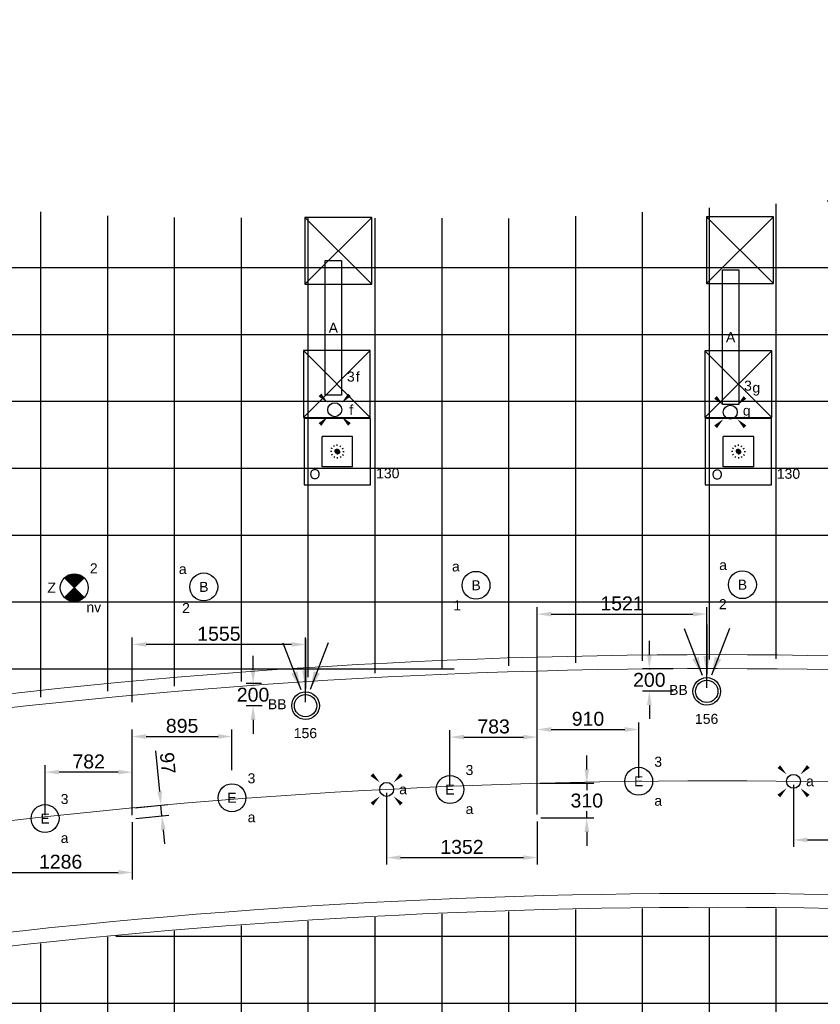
# Model space of a CAD drawing. Extents: x -329827 to 339781, y -55429 to 69134.
# Tile 35 of 139: x -135524 to -128340, y 17496 to 26331. Entities that reach past the tile are written whole.
import ezdxf
from ezdxf.enums import TextEntityAlignment as Align

# ---------------------------------------------------------------- set-up
doc = ezdxf.new("R2010")
doc.units = 0
doc.header["$LTSCALE"] = 50
for name, pattern in [('2322109', [10, 5, -2, 1, -2]), ('CENTER2', [28.575, 19.05, -3.175, 3.175, -3.175]), ('STREEPJES', [0.1, 0.05, -0.05])]:
    doc.linetypes.add(name, pattern=pattern)
doc.layers.get('0').update_dxf_attribs({"linetype": 'CONTINUOUS'})
doc.layers.get('Defpoints').update_dxf_attribs({"linetype": 'CONTINUOUS'})
for name, color, linetype in [('22 Binnenwanden', 7, 'CONTINUOUS'), ('45 Plafond 2D arcering', 7, 'CONTINUOUS'), ('EL6311--', 3, 'CONTINUOUS'), ('EL6350--', 3, 'CONTINUOUS'), ('plafond', 8, 'CONTINUOUS'), ('WL570---_RETOUR_RST', 2, 'CONTINUOUS'), ('WL570---_TOEVOER_RST', 2, 'CONTINUOUS'), ('WL570---_TOEVOER_RST_HL', 1, 'CONTINUOUS'), ('WM5448--', 1, 'CONTINUOUS'), ('WM570---_RETOUR_RST_PR', 1, 'CONTINUOUS'), ('WM570---_TOEVOER_RST_PR', 1, 'CONTINUOUS')]:
    doc.layers.add(name, color=color, linetype=linetype)
doc.styles.add('BURO-018', font='ARIAL.TTF', dxfattribs={"height": 90})
doc.styles.get("Standard").update_dxf_attribs({"font": 'ARIAL.TTF'})
doc.dimstyles.new('ISO-25', dxfattribs={"dimtxt": 2.5, "dimasz": 2.5, "dimexe": 1.25, "dimexo": 0.625, "dimtad": 1, "dimtih": 1, "dimdec": 4, "dimdsep": 46, "dimtxsty": 'Standard', "dimcen": 2.5, "dimadec": 0, "dimazin": 0, "dimtfac": 1, "dimtdec": 4, "dimtmove": 0, "dimatfit": 3, "dimfxl": 0, "dimtvp": 1, "dimtolj": 1, "dimtzin": 0, "dimarcsym": 0})

# ---------------------------------------------------------------- blocks, each defined once
blk = doc.blocks.new('1115B3A')
at = {"color": 0, "linetype": 'Continuous'}
blk.add_circle((0, 0), 2.5, dxfattribs=at)
at = {"color": 0, "linetype": 'Continuous', "style": 'BURO-018'}
for tag, p in [('E_GKAST', (0, 8)), ('E_GROEP', (0, 5)), ('E_SGROEP', (4.5, 5)), ('E_ARMCODE', (0, 0)), ('E_SLET', (4.5, -1))]:
    blk.add_attdef(tag, text='', height=1.8, dxfattribs=at).set_placement(p, align=Align.MIDDLE)
blk = doc.blocks.new('E00411')
at = {"color": 0, "linetype": 'Continuous'}
blk.add_circle((0, 0), 1.25, dxfattribs=at)
for points in [[(-2.89, 2.4), (-2.4, 2.89), (-1.24, 1.24)], [(2.4, 2.89), (2.89, 2.4), (1.24, 1.24)], [(-2.4, -2.89), (-2.89, -2.4), (-1.24, -1.24)], [(2.89, -2.4), (2.4, -2.89), (1.24, -1.24)]]:
    blk.add_solid(points, dxfattribs=at)
at = {"color": 0, "linetype": 'Continuous', "style": 'BURO-018'}
for tag, p in [('E_SLET1', (0, 4.64)), ('E_GROEP', (0, 0)), ('E_GKAST', (0, 0))]:
    blk.add_attdef(tag, text='', height=1.8, dxfattribs=at).set_placement(p, align=Align.MIDDLE)
at = {"color": 0, "linetype": 'Continuous', "style": 'BURO-018', "flags": 1}
for tag in ['E_MATCODE', 'E_SGROEP']:
    blk.add_attdef(tag, text='', height=1.8, dxfattribs=at).set_placement((0, 0), align=Align.MIDDLE)
blk = doc.blocks.new('E00018')
at = {"color": 0, "linetype": 'Continuous'}
for p, q in [((-1.77, -1.77), (1.77, 1.77)), ((1.77, -1.77), (-1.77, 1.77))]:
    blk.add_line(p, q, dxfattribs=at)
at = {"color": 0, "linetype": 'Continuous', "const_width": 2.5}
for points in [[(-0.88, 0.88, -0.198912), (0, 1.25, -0.198912), (0.88, 0.88, -1)], [(-0.88, -0.88, 0.198912), (0, -1.25, 0.198912), (0.88, -0.88, 1)]]:
    blk.add_lwpolyline(points, format="xyb", dxfattribs=at)
blk = doc.blocks.new('1115B3A-NO1')
at = {"color": 0, "linetype": 'Continuous'}
blk.add_circle((0, 0), 2.5, dxfattribs=at)
at = {"color": 0, "zscale": 50}
blk.add_blockref('E00018', (0, 0), dxfattribs=at)
at = {"color": 0, "linetype": 'Continuous', "style": 'BURO-018'}
for tag, p in [('E_GKAST', (0, 8)), ('E_GROEP', (0, 5)), ('E_SGROEP', (4.5, 5)), ('E_ARMCODE', (0, 0)), ('E_SLET', (4.5, -1))]:
    blk.add_attdef(tag, text='', height=1.8, dxfattribs=at).set_placement(p, align=Align.MIDDLE)
blk = doc.blocks.new('*U1172')
at = {"ltscale": 10}
for points in [[(-42.8, 146.7), (-129.9, 288.1), (-72.9, 310)], [(0, 154), (-30.6, 317.2), (30.6, 317.2)], [(42.8, 146.7), (72.9, 310), (129.9, 288.1)]]:
    blk.add_hatch(color=0, dxfattribs=at).paths.add_polyline_path(points)
at = {"color": 0, "ltscale": 10}
for p, q in [((-203.8, 565.3, -2400), (-42.8, 146.7, -2400)), ((0, 600, -2400), (0, 154, -2400)), ((203.8, 565.3, -2400), (42.8, 146.7, -2400))]:
    blk.add_line(p, q, dxfattribs=at)
for radius in [124, 100]:
    blk.add_circle((0, 0, -2400), radius, dxfattribs=at)
at = {"layer": 'WL570---_RETOUR_RST', "color": 1, "style": 'BURO-018'}
for tag in ['MC', 'Q']:
    blk.add_attdef(tag, text='', height=90, dxfattribs=at).set_placement((0, 0), align=Align.MIDDLE)
at = {"layer": 'WM570---_RETOUR_RST_PR', "color": 1, "style": 'BURO-018'}
blk.add_attdef('POSNR', text='', height=90, dxfattribs=at).set_placement((0, 0), align=Align.MIDDLE)
blk = doc.blocks.new('*U1305')
at = {"color": 0, "ltscale": 10}
for p, q in [((297.5, 297.5, -2710), (-297.5, 297.5, -2710)), ((-297.5, 297.5, -2710), (-297.5, -297.5, -2710)), ((297.5, -297.5, -2710), (297.5, 297.5, -2710)), ((136.5, 136.5, -2710), (-136.5, 136.5, -2710)), ((-136.5, -136.5, -2710), (-136.5, 136.5, -2710)), ((136.5, -136.5, -2710), (136.5, 136.5, -2710)), ((136.5, -136.5, -2710), (-136.5, -136.5, -2710)), ((-297.5, -297.5, -2710), (297.5, -297.5, -2710))]:
    blk.add_line(p, q, dxfattribs=at)
at = {"color": 8, "linetype": 'STREEPJES', "ltscale": 10}
for q in [(-62.5, 0, -2710), (-54.1, 31.2, -2710), (-54.1, -31.2, -2710), (-31.2, 54.1, -2710), (-31.2, -54.1, -2710), (0, 62.5, -2710), (31.2, 54.1, -2710), (54.1, 31.2, -2710), (0, -62.5, -2710), (31.2, -54.1, -2710), (54.1, -31.2, -2710), (62.5, 0, -2710)]:
    blk.add_line((0, 0, -2710), q, dxfattribs=at)
at = {"layer": 'WL570---_TOEVOER_RST_HL', "linetype": 'CENTER2'}
blk.add_circle((0, 0, -2710), 0.075, dxfattribs=at)
at = {"layer": 'WL570---_TOEVOER_RST', "color": 1, "linetype": '2322109', "style": 'BURO-018'}
for tag in ['MC', 'Q']:
    blk.add_attdef(tag, text='', height=90, dxfattribs=at).set_placement((0, 0), align=Align.MIDDLE)
at = {"layer": 'WM570---_TOEVOER_RST_PR', "color": 1, "linetype": '2322109', "style": 'BURO-018'}
blk.add_attdef('POSNR', text='', height=90, dxfattribs=at).set_placement((0, 0), align=Align.MIDDLE)
blk = doc.blocks.new('*U1306')
at = {"color": 0, "ltscale": 10}
for p, q in [((297.5, 297.5, -2710), (-297.5, 297.5, -2710)), ((-297.5, 297.5, -2710), (-297.5, -297.5, -2710)), ((297.5, -297.5, -2710), (297.5, 297.5, -2710)), ((136.5, 136.5, -2710), (-136.5, 136.5, -2710)), ((-136.5, -136.5, -2710), (-136.5, 136.5, -2710)), ((136.5, -136.5, -2710), (136.5, 136.5, -2710)), ((136.5, -136.5, -2710), (-136.5, -136.5, -2710)), ((-297.5, -297.5, -2710), (297.5, -297.5, -2710))]:
    blk.add_line(p, q, dxfattribs=at)
at = {"color": 8, "linetype": 'STREEPJES', "ltscale": 10}
for q in [(-62.5, 0, -2710), (-54.1, 31.2, -2710), (-54.1, -31.2, -2710), (-31.2, 54.1, -2710), (-31.2, -54.1, -2710), (0, 62.5, -2710), (31.2, 54.1, -2710), (54.1, 31.2, -2710), (0, -62.5, -2710), (31.2, -54.1, -2710), (54.1, -31.2, -2710), (62.5, 0, -2710)]:
    blk.add_line((0, 0, -2710), q, dxfattribs=at)
at = {"layer": 'WL570---_TOEVOER_RST_HL', "linetype": 'CENTER2'}
blk.add_circle((0, 0, -2710), 0.075, dxfattribs=at)
at = {"layer": 'WL570---_TOEVOER_RST', "color": 1, "linetype": '2322109', "style": 'BURO-018'}
for tag in ['MC', 'Q']:
    blk.add_attdef(tag, text='', height=90, dxfattribs=at).set_placement((0, 0), align=Align.MIDDLE)
at = {"layer": 'WM570---_TOEVOER_RST_PR', "color": 1, "linetype": '2322109', "style": 'BURO-018'}
blk.add_attdef('POSNR', text='', height=90, dxfattribs=at).set_placement((0, 0), align=Align.MIDDLE)
blk = doc.blocks.new('E001611207146')
at = {"color": 0}
for p, q in [((-12.07, -1.46), (-12.07, 1.46)), ((-12.07, 1.46), (12.07, 1.46)), ((12.07, 1.46), (12.07, -1.46)), ((12.07, -1.46), (-12.07, -1.46))]:
    blk.add_line(p, q, dxfattribs=at)
at = {"color": 0, "linetype": 'Continuous', "style": 'BURO-018'}
for tag, p in [('E_GKAST', (0, 8)), ('E_GROEP', (0, 5)), ('E_SGROEP', (4.5, 5)), ('E_ARMCODE', (0, 0)), ('E_SLET', (4.5, -3))]:
    blk.add_attdef(tag, text='', height=1.8, dxfattribs=at).set_placement(p, align=Align.MIDDLE)
blk = doc.blocks.new('gffd')
at = {"layer": 'EL6311--'}
for p, q in [((-138056.7, 23665.6), (-138656.7, 24265.6)), ((-138656.7, 23665.6), (-138056.7, 24265.6))]:
    blk.add_line(p, q, dxfattribs=at)
blk.add_lwpolyline([(-138656.7, 23665.6), (-138056.7, 23665.6), (-138056.7, 24265.6), (-138656.7, 24265.6)], close=True, dxfattribs=at)
blk = doc.blocks.new('rwy5u')
at = {"layer": '45 Plafond 2D arcering', "linetype": 'Continuous'}
h = blk.add_hatch(dxfattribs=at)
h.set_pattern_fill('RASTER_600_0002', color=8, style=0, pattern_type=2)
h.set_pattern_definition([(0, (38665.3, 66706.7), (0, 600), []), (90, (38665.3, 66706.7), (-600, 0), [])])
h.paths.add_polyline_path([(6630, 66866), (6630, 62486.2), (10130.8, 61576.5), (13719.9, 60848.3), (15447.8, 60616.9), (15447.8, 63636.1), (19205.8, 64282.4), (19205.8, 60243.1), (20924, 60129.6), (24556.7, 60129.6), (29896.8, 60444.9), (29896.8, 64518.6), (35454.8, 63880.6), (35454.8, 61460.5), (42579.7, 62555.9), (42365.5, 67950.7), (40914.3, 67950.7), (40914.3, 69408), (38445.3, 69030.3), (38445.3, 74480.5), (33838.2, 73770.1), (31861.8, 73467.3), (31861.8, 69789.6), (28103.8, 70042.5), (28103.8, 72914.2), (24558.1, 72696.5), (20923, 72706.2), (17270.5, 72934.5), (17270.5, 72934.4), (13862.3, 73386), (13862.3, 68208.4, -1.41402), (13446.8, 68004.1), (11565.1, 68334.1), (11508.1, 68832.5), (9771.2, 68832.5), (9799.3, 68577.3), (9560.5, 68547.7), (9492.3, 69374.1), (8006.6, 69372.6), (8006.6, 67006), (9884.6, 67006), (9785.2, 67364.2), (10017.5, 67423.9), (10177.5, 66866)], flags=0)
h.paths.add_polyline_path([(16349.7, 65667.3, -0.998275), (15941, 67857.6, -0.02693), (22070.8, 68550.8, -0.0058), (23396.6, 68629.8, -0.047529), (32971.6, 68365.7), (33183.2, 68339.8, -0.994466), (32915, 66107.1, 0.010391), (30488.5, 66343.5, 0.005771), (29240.8, 66424.7, 0.056258)], flags=0)
blk = doc.blocks.new('eryrqwu')
at = {"layer": '22 Binnenwanden', "color": 9, "linetype": 'Continuous', "lineweight": 0}
for centre, radius, start, end in [((-91682.4, -36204.8), 57130, 82.92984, 100.24672), ((-91682.4, -36204.8), 57005, 82.92924, 100.24748), ((-91682.4, -36204.8), 55998, 82.92924, 100.24748), ((-91683.3, -38727.9), 57511, 83.219541, 99.82229), ((-91683.3, -38727.9), 57386, 83.219328, 99.822486)]:
    blk.add_arc(centre, radius, start, end, dxfattribs=at)
blk = doc.blocks.new('*D1741')
at = {"layer": 'Defpoints', "color": 0, "transparency": 16777216}
for p in [(-135296.4, 19579.1), (-135296.4, 19163), (-134514.3, 19160.9)]:
    blk.add_point(p, dxfattribs=at)
at = {"layer": 'WM5448--', "color": 0, "lineweight": -2, "transparency": 16777216}
for p, q in [((-135296.4, 19194.3), (-135296.4, 19641.6)), ((-134514.3, 19192.1), (-134514.3, 19641.6)), ((-134639.3, 19579.1), (-135171.4, 19579.1))]:
    blk.add_line(p, q, dxfattribs=at)
at = {"layer": 'WM5448--', "color": 0, "transparency": 16777216}
for points in [[(-135171.4, 19600), (-135171.4, 19558.3), (-135296.4, 19579.1)], [(-134639.3, 19600), (-134639.3, 19558.3), (-134514.3, 19579.1)]]:
    blk.add_solid(points, dxfattribs=at)
at = {"layer": 'WM5448--', "color": 0, "transparency": 16777216, "insert": (-134905.4, 19674.2), "char_height": 125, "attachment_point": 5}
blk.add_mtext('\\A1;782', dxfattribs=at)
blk = doc.blocks.new('*D1742')
at = {"layer": 'Defpoints', "color": 0, "transparency": 16777216}
for p in [(-133619.1, 19898.8), (-133619.1, 19566.6), (-134514.3, 19378.5)]:
    blk.add_point(p, dxfattribs=at)
at = {"layer": 'WM5448--', "color": 0, "lineweight": -2, "transparency": 16777216}
for p, q in [((-134514.3, 19409.7), (-134514.3, 19961.3)), ((-134389.3, 19898.8), (-133744.1, 19898.8)), ((-133619.1, 19597.8), (-133619.1, 19961.3))]:
    blk.add_line(p, q, dxfattribs=at)
at = {"layer": 'WM5448--', "color": 0, "transparency": 16777216}
for points in [[(-134389.3, 19919.7), (-134389.3, 19878), (-134514.3, 19898.8)], [(-133744.1, 19919.7), (-133744.1, 19878), (-133619.1, 19898.8)]]:
    blk.add_solid(points, dxfattribs=at)
at = {"layer": 'WM5448--', "color": 0, "transparency": 16777216, "insert": (-134066.7, 19993.9), "char_height": 125, "attachment_point": 5}
blk.add_mtext('\\A1;895', dxfattribs=at)
blk = doc.blocks.new('*D1743')
at = {"layer": 'Defpoints', "color": 0, "transparency": 16777216}
for p in [(-135799.8, 19122.6), (-134514.3, 19160.9), (-134514.3, 18679.5)]:
    blk.add_point(p, dxfattribs=at)
at = {"layer": 'WM5448--', "color": 0, "lineweight": -2, "transparency": 16777216}
for p, q in [((-135799.8, 19091.4), (-135799.8, 18617)), ((-134514.3, 19129.6), (-134514.3, 18617)), ((-135674.8, 18679.5), (-134639.3, 18679.5))]:
    blk.add_line(p, q, dxfattribs=at)
at = {"layer": 'WM5448--', "color": 0, "transparency": 16777216}
for points in [[(-135674.8, 18700.4), (-135674.8, 18658.7), (-135799.8, 18679.5)], [(-134639.3, 18700.4), (-134639.3, 18658.7), (-134514.3, 18679.5)]]:
    blk.add_solid(points, dxfattribs=at)
at = {"layer": 'WM5448--', "color": 0, "transparency": 16777216, "insert": (-135157.1, 18774.6), "char_height": 125, "attachment_point": 5}
blk.add_mtext('\\A1;1286', dxfattribs=at)
blk = doc.blocks.new('*D1744')
at = {"layer": 'Defpoints', "color": 0, "transparency": 16777216}
for p in [(-134256.4, 19282.1), (-134523.3, 19257.1), (-134514.3, 19160.9)]:
    blk.add_point(p, dxfattribs=at)
at = {"layer": 'WM5448--', "color": 0, "lineweight": -2, "transparency": 16777216}
for p, q in [((-134268.1, 19406.5), (-134302.3, 19771.5)), ((-134492.2, 19260), (-134194.2, 19287.9)), ((-134247.4, 19185.9), (-134256.4, 19282.1)), ((-134483.2, 19163.8), (-134185.2, 19191.7)), ((-134235.7, 19061.5), (-134224.1, 18937))]:
    blk.add_line(p, q, dxfattribs=at)
at = {"layer": 'WM5448--', "color": 0, "transparency": 16777216}
for points in [[(-134247.3, 19408.5), (-134288.8, 19404.6), (-134256.4, 19282.1)], [(-134215, 19063.4), (-134256.5, 19059.5), (-134247.4, 19185.9)]]:
    blk.add_solid(points, dxfattribs=at)
at = {"layer": 'WM5448--', "color": 0, "transparency": 16777216, "insert": (-134196.4, 19660.1), "char_height": 125, "attachment_point": 5, "rotation": 275.35492}
blk.add_mtext('\\A1;97', dxfattribs=at)
blk = doc.blocks.new('*D1745')
at = {"layer": 'Defpoints', "color": 0, "transparency": 16777216}
for p in [(-130879.6, 19893.4), (-131662.9, 19423.2), (-130879.6, 19168.3)]:
    blk.add_point(p, dxfattribs=at)
at = {"layer": 'WM5448--', "color": 0, "lineweight": -2, "transparency": 16777216}
for p, q in [((-131662.9, 19454.5), (-131662.9, 19955.9)), ((-131537.9, 19893.4), (-131004.6, 19893.4)), ((-130879.6, 19199.6), (-130879.6, 19955.9))]:
    blk.add_line(p, q, dxfattribs=at)
at = {"layer": 'WM5448--', "color": 0, "transparency": 16777216}
for points in [[(-131537.9, 19914.3), (-131537.9, 19872.6), (-131662.9, 19893.4)], [(-131004.6, 19914.3), (-131004.6, 19872.6), (-130879.6, 19893.4)]]:
    blk.add_solid(points, dxfattribs=at)
at = {"layer": 'WM5448--', "color": 0, "transparency": 16777216, "insert": (-131271.3, 19988.5), "char_height": 125, "attachment_point": 5}
blk.add_mtext('\\A1;783', dxfattribs=at)
blk = doc.blocks.new('*D1746')
at = {"layer": 'Defpoints', "color": 0, "transparency": 16777216}
for p in [(-129969.4, 19962.1), (-129969.4, 19497.4), (-130879.6, 19168.3)]:
    blk.add_point(p, dxfattribs=at)
at = {"layer": 'WM5448--', "color": 0, "lineweight": -2, "transparency": 16777216}
for p, q in [((-130879.6, 19199.6), (-130879.6, 20024.6)), ((-129969.4, 19528.7), (-129969.4, 20024.6)), ((-130754.6, 19962.1), (-130094.4, 19962.1))]:
    blk.add_line(p, q, dxfattribs=at)
at = {"layer": 'WM5448--', "color": 0, "transparency": 16777216}
for points in [[(-130754.6, 19982.9), (-130754.6, 19941.2), (-130879.6, 19962.1)], [(-130094.4, 19982.9), (-130094.4, 19941.2), (-129969.4, 19962.1)]]:
    blk.add_solid(points, dxfattribs=at)
at = {"layer": 'WM5448--', "color": 0, "transparency": 16777216, "insert": (-130424.5, 20057.1), "char_height": 125, "attachment_point": 5}
blk.add_mtext('\\A1;910', dxfattribs=at)
blk = doc.blocks.new('*D1747')
at = {"layer": 'Defpoints', "color": 0, "transparency": 16777216}
for p in [(-132231.4, 19424.5), (-130879.6, 19168.3), (-130879.6, 18812.4)]:
    blk.add_point(p, dxfattribs=at)
at = {"layer": 'WM5448--', "color": 0, "lineweight": -2, "transparency": 16777216}
for p, q in [((-132231.4, 19393.3), (-132231.4, 18749.9)), ((-130879.6, 19137.1), (-130879.6, 18749.9)), ((-132106.4, 18812.4), (-131004.6, 18812.4))]:
    blk.add_line(p, q, dxfattribs=at)
at = {"layer": 'WM5448--', "color": 0, "transparency": 16777216}
for points in [[(-132106.4, 18833.2), (-132106.4, 18791.6), (-132231.4, 18812.4)], [(-131004.6, 18833.2), (-131004.6, 18791.6), (-130879.6, 18812.4)]]:
    blk.add_solid(points, dxfattribs=at)
at = {"layer": 'WM5448--', "color": 0, "transparency": 16777216, "insert": (-131555.5, 18907.5), "char_height": 125, "attachment_point": 5}
blk.add_mtext('\\A1;1352', dxfattribs=at)
blk = doc.blocks.new('*D1748')
at = {"layer": 'Defpoints', "color": 0, "transparency": 16777216}
for p in [(-130888.4, 19478.8), (-130435.2, 19478.8), (-130879.6, 19168.3)]:
    blk.add_point(p, dxfattribs=at)
at = {"layer": 'WM5448--', "color": 0, "lineweight": -2, "transparency": 16777216}
for p, q in [((-130435.2, 19603.8), (-130435.2, 19728.8)), ((-130857.2, 19478.8), (-130372.7, 19478.8)), ((-130435.2, 19478.8), (-130435.2, 19418.7)), ((-130435.2, 19168.3), (-130435.2, 19228.5)), ((-130848.3, 19168.3), (-130372.7, 19168.3)), ((-130435.2, 19043.3), (-130435.2, 18918.3))]:
    blk.add_line(p, q, dxfattribs=at)
at = {"layer": 'WM5448--', "color": 0, "transparency": 16777216}
for points in [[(-130456.1, 19603.8), (-130414.4, 19603.8), (-130435.2, 19478.8)], [(-130456.1, 19043.3), (-130414.4, 19043.3), (-130435.2, 19168.3)]]:
    blk.add_solid(points, dxfattribs=at)
at = {"layer": 'WM5448--', "color": 0, "transparency": 16777216, "insert": (-130435.2, 19323.6), "char_height": 125, "attachment_point": 5}
blk.add_mtext('\\A1;310', dxfattribs=at)
blk = doc.blocks.new('*D1750')
at = {"layer": 'Defpoints', "color": 0, "transparency": 16777216}
for p in [(-128580.1, 19496.9), (-127250.6, 19375.3), (-127250.6, 18970.8)]:
    blk.add_point(p, dxfattribs=at)
at = {"layer": 'WM5448--', "color": 0, "lineweight": -2, "transparency": 16777216}
for p, q in [((-128580.1, 19465.6), (-128580.1, 18908.3)), ((-127250.6, 19344.1), (-127250.6, 18908.3)), ((-128455.1, 18970.8), (-127375.6, 18970.8))]:
    blk.add_line(p, q, dxfattribs=at)
at = {"layer": 'WM5448--', "color": 0, "transparency": 16777216}
for points in [[(-128455.1, 18991.6), (-128455.1, 18949.9), (-128580.1, 18970.8)], [(-127375.6, 18991.6), (-127375.6, 18949.9), (-127250.6, 18970.8)]]:
    blk.add_solid(points, dxfattribs=at)
at = {"layer": 'WM5448--', "color": 0, "transparency": 16777216, "insert": (-127915.3, 19065.9), "char_height": 125, "attachment_point": 5}
blk.add_mtext('\\A1;1330', dxfattribs=at)
blk = doc.blocks.new('*D1756')
at = {"layer": 'Defpoints', "color": 0, "transparency": 16777216}
for p in [(-134514.3, 20725), (-134514.3, 20175.4), (-132959, 20175.4)]:
    blk.add_point(p, dxfattribs=at)
at = {"layer": 'WM5448--', "color": 0, "lineweight": -2, "transparency": 16777216}
for p, q in [((-134514.3, 20206.6), (-134514.3, 20787.5)), ((-132959, 20206.6), (-132959, 20787.5)), ((-133084, 20725), (-134389.3, 20725))]:
    blk.add_line(p, q, dxfattribs=at)
at = {"layer": 'WM5448--', "color": 0, "transparency": 16777216}
for points in [[(-134389.3, 20745.8), (-134389.3, 20704.2), (-134514.3, 20725)], [(-133084, 20745.8), (-133084, 20704.2), (-132959, 20725)]]:
    blk.add_solid(points, dxfattribs=at)
at = {"layer": 'WM5448--', "color": 0, "transparency": 16777216, "insert": (-133736.6, 20820.1), "char_height": 125, "attachment_point": 5}
blk.add_mtext('\\A1;1555', dxfattribs=at)
blk = doc.blocks.new('*D1757')
at = {"layer": 'Defpoints', "color": 0, "transparency": 16777216}
for p in [(-129358.4, 20997.1), (-129358.4, 20303.6), (-130879.6, 19168.3)]:
    blk.add_point(p, dxfattribs=at)
at = {"layer": 'WM5448--', "color": 0, "lineweight": -2, "transparency": 16777216}
for p, q in [((-130879.6, 19199.6), (-130879.6, 21059.6)), ((-129358.4, 20334.8), (-129358.4, 21059.6)), ((-130754.6, 20997.1), (-129483.4, 20997.1))]:
    blk.add_line(p, q, dxfattribs=at)
at = {"layer": 'WM5448--', "color": 0, "transparency": 16777216}
for points in [[(-130754.6, 21017.9), (-130754.6, 20976.3), (-130879.6, 20997.1)], [(-129483.4, 21017.9), (-129483.4, 20976.3), (-129358.4, 20997.1)]]:
    blk.add_solid(points, dxfattribs=at)
at = {"layer": 'WM5448--', "color": 0, "transparency": 16777216, "insert": (-130119, 21092.2), "char_height": 125, "attachment_point": 5}
blk.add_mtext('\\A1;1521', dxfattribs=at)
blk = doc.blocks.new('*D1761')
at = {"layer": 'Defpoints', "color": 0, "transparency": 16777216}
for p in [(-129629.6, 20506.6), (-129873.9, 20306.6), (-129629.6, 20306.6)]:
    blk.add_point(p, dxfattribs=at)
at = {"layer": 'WM5448--', "color": 0, "lineweight": -2, "transparency": 16777216}
for p, q in [((-129873.9, 20631.6), (-129873.9, 20756.6)), ((-129660.8, 20506.6), (-129936.4, 20506.6)), ((-129873.9, 20506.6), (-129873.9, 20501.7)), ((-129660.8, 20306.6), (-129936.4, 20306.6)), ((-129873.9, 20306.6), (-129873.9, 20311.5)), ((-129873.9, 20181.6), (-129873.9, 20056.6))]:
    blk.add_line(p, q, dxfattribs=at)
at = {"layer": 'WM5448--', "color": 0, "transparency": 16777216}
for points in [[(-129894.7, 20631.6), (-129853, 20631.6), (-129873.9, 20506.6)], [(-129894.7, 20181.6), (-129853, 20181.6), (-129873.9, 20306.6)]]:
    blk.add_solid(points, dxfattribs=at)
at = {"layer": 'WM5448--', "color": 0, "transparency": 16777216, "insert": (-129873.9, 20406.6), "char_height": 125, "attachment_point": 5}
blk.add_mtext('\\A1;200', dxfattribs=at)
blk = doc.blocks.new('*D1762')
at = {"layer": 'Defpoints', "color": 0, "transparency": 16777216}
for p in [(-133323.7, 20373.3), (-133430, 20173.4), (-133317.9, 20173.4)]:
    blk.add_point(p, dxfattribs=at)
at = {"layer": 'WM5448--', "color": 0, "lineweight": -2, "transparency": 16777216}
for p, q in [((-133430, 20498.3), (-133430, 20623.3)), ((-133355, 20373.3), (-133492.5, 20373.3)), ((-133430, 20373.3), (-133430, 20368.4)), ((-133349.1, 20173.4), (-133492.5, 20173.4)), ((-133430, 20173.4), (-133430, 20178.3)), ((-133430, 20048.4), (-133430, 19923.4))]:
    blk.add_line(p, q, dxfattribs=at)
at = {"layer": 'WM5448--', "color": 0, "transparency": 16777216}
for points in [[(-133450.8, 20498.3), (-133409.1, 20498.3), (-133430, 20373.3)], [(-133450.8, 20048.4), (-133409.1, 20048.4), (-133430, 20173.4)]]:
    blk.add_solid(points, dxfattribs=at)
at = {"layer": 'WM5448--', "color": 0, "transparency": 16777216, "insert": (-133430, 20273.3), "char_height": 125, "attachment_point": 5}
blk.add_mtext('\\A1;200', dxfattribs=at)

msp = doc.modelspace()

# ---------------------------------------------------------------- linework, layer by layer
at = {"layer": '22 Binnenwanden', "color": 9, "linetype": 'Continuous', "lineweight": 0}
msp.add_arc((-129297.3, -36496.6), 55998, 82.92924, 100.24748, dxfattribs=at)

# ---------------------------------------------------------------- block references
at = {"layer": 'EL6311--'}
ref = msp.add_blockref('E001611207146', (-132709.6, 23566.6), dxfattribs=dict(at, xscale=50, yscale=50, zscale=50, rotation=270))
ref.add_attrib('E_ARMCODE', 'A', dxfattribs={"layer": '0', "color": 1, "linetype": 'Continuous', "height": 90, "style": 'BURO-018'}).set_placement((-132709.6, 23566.6), align=Align.MIDDLE)
ref.add_attrib('E_SLET', 'f', dxfattribs={"layer": '0', "color": 1, "linetype": 'Continuous', "height": 90, "style": 'BURO-018'}).set_placement((-132490.3, 23129.2), align=Align.MIDDLE)
ref.add_attrib('E_GROEP', '3', dxfattribs={"layer": '0', "color": 1, "linetype": 'Continuous', "height": 90, "style": 'BURO-018'}).set_placement((-132552.6, 23128.6), align=Align.MIDDLE)
ref = msp.add_blockref('E001611207146', (-129144.2, 23482.5), dxfattribs=dict(at, xscale=50, yscale=50, zscale=50, rotation=270))
ref.add_attrib('E_ARMCODE', 'A', dxfattribs={"layer": '0', "color": 1, "linetype": 'Continuous', "height": 90, "style": 'BURO-018'}).set_placement((-129144.2, 23482.5), align=Align.MIDDLE)
ref.add_attrib('E_SLET', 'g', dxfattribs={"layer": '0', "color": 1, "linetype": 'Continuous', "height": 90, "style": 'BURO-018'}).set_placement((-128914.1, 23016.6), align=Align.MIDDLE)
ref.add_attrib('E_GROEP', '3', dxfattribs={"layer": '0', "color": 1, "linetype": 'Continuous', "height": 90, "style": 'BURO-018'}).set_placement((-128988.9, 23047.4), align=Align.MIDDLE)
ref = msp.add_blockref('E00411', (-132697.1, 22831.3), dxfattribs=dict(at, xscale=50, yscale=50, zscale=50))
ref.add_attrib('E_SLET1', 'f', dxfattribs={"layer": '0', "color": 1, "linetype": 'Continuous', "height": 90, "style": 'BURO-018'}).set_placement((-132549.2, 22831.3), align=Align.MIDDLE)
ref = msp.add_blockref('E00411', (-129147.4, 22809.9), dxfattribs=dict(at, xscale=50, yscale=50, zscale=50))
ref.add_attrib('E_SLET1', 'g', dxfattribs={"layer": '0', "color": 1, "linetype": 'Continuous', "height": 90, "style": 'BURO-018'}).set_placement((-128999.6, 22809.9), align=Align.MIDDLE)
ref = msp.add_blockref('1115B3A', (-129038.3, 21261.1), dxfattribs=dict(at, xscale=49.99999999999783, yscale=50, zscale=50, rotation=179.5895591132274))
ref.add_attrib('E_ARMCODE', 'B', dxfattribs={"layer": '0', "color": 1, "linetype": 'Continuous', "height": 90, "style": 'BURO-018'}).set_placement((-129038.3, 21261.1), align=Align.MIDDLE)
ref.add_attrib('E_SLET', 'a', dxfattribs={"layer": '0', "color": 1, "linetype": 'Continuous', "height": 90, "style": 'BURO-018'}).set_placement((-129212.1, 21437.3), align=Align.MIDDLE)
ref.add_attrib('E_GROEP', '2', dxfattribs={"layer": '0', "color": 1, "linetype": 'Continuous', "height": 90, "style": 'BURO-018'}).set_placement((-129214.6, 21087.3), align=Align.MIDDLE)
ref = msp.add_blockref('1115B3A', (-133872.3, 21241.6), dxfattribs=dict(at, xscale=49.99999999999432, yscale=50, zscale=50, rotation=184.8064754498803))
ref.add_attrib('E_ARMCODE', 'B', dxfattribs={"layer": '0', "color": 1, "linetype": 'Continuous', "height": 90, "style": 'BURO-018'}).set_placement((-133872.3, 21241.6), align=Align.MIDDLE)
ref.add_attrib('E_SLET', 'a', dxfattribs={"layer": '0', "color": 1, "linetype": 'Continuous', "height": 90, "style": 'BURO-018'}).set_placement((-134061.3, 21401.4), align=Align.MIDDLE)
ref.add_attrib('E_GROEP', '2', dxfattribs={"layer": '0', "color": 1, "linetype": 'Continuous', "height": 90, "style": 'BURO-018'}).set_placement((-134032, 21052.6), align=Align.MIDDLE)
ref = msp.add_blockref('1115B3A', (-131428.9, 21256), dxfattribs=dict(at, xscale=49.99999999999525, yscale=50, zscale=50, rotation=181.9948371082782))
ref.add_attrib('E_ARMCODE', 'B', dxfattribs={"layer": '0', "color": 1, "linetype": 'Continuous', "height": 90, "style": 'BURO-018'}).set_placement((-131428.9, 21256), align=Align.MIDDLE)
ref.add_attrib('E_SLET', 'a', dxfattribs={"layer": '0', "color": 1, "linetype": 'Continuous', "height": 90, "style": 'BURO-018'}).set_placement((-131609.9, 21424.8), align=Align.MIDDLE)
ref.add_attrib('E_GROEP', '1', dxfattribs={"layer": '0', "color": 1, "linetype": 'Continuous', "height": 90, "style": 'BURO-018'}).set_placement((-131597.7, 21075), align=Align.MIDDLE)
ref = msp.add_blockref('1115B3A', (-129969.4, 19497.4), dxfattribs=dict(at, xscale=50, yscale=50, zscale=50))
ref.add_attrib('E_ARMCODE', 'E', dxfattribs={"layer": '0', "color": 1, "linetype": 'Continuous', "height": 90, "style": 'BURO-018'}).set_placement((-129969.4, 19497.4), align=Align.MIDDLE)
ref.add_attrib('E_SLET', 'a', dxfattribs={"layer": '0', "color": 1, "linetype": 'Continuous', "height": 90, "style": 'BURO-018'}).set_placement((-129794.4, 19322.4), align=Align.MIDDLE)
ref.add_attrib('E_GROEP', '3', dxfattribs={"layer": '0', "color": 1, "linetype": 'Continuous', "height": 90, "style": 'BURO-018'}).set_placement((-129794.4, 19672.4), align=Align.MIDDLE)
ref = msp.add_blockref('1115B3A', (-131662.9, 19423.2), dxfattribs=dict(at, xscale=50, yscale=50, zscale=50))
ref.add_attrib('E_ARMCODE', 'E', dxfattribs={"layer": '0', "color": 1, "linetype": 'Continuous', "height": 90, "style": 'BURO-018'}).set_placement((-131662.9, 19423.2), align=Align.MIDDLE)
ref.add_attrib('E_SLET', 'a', dxfattribs={"layer": '0', "color": 1, "linetype": 'Continuous', "height": 90, "style": 'BURO-018'}).set_placement((-131487.9, 19248.2), align=Align.MIDDLE)
ref.add_attrib('E_GROEP', '3', dxfattribs={"layer": '0', "color": 1, "linetype": 'Continuous', "height": 90, "style": 'BURO-018'}).set_placement((-131487.9, 19598.2), align=Align.MIDDLE)
ref = msp.add_blockref('E00411', (-128580.1, 19496.9), dxfattribs=dict(at, xscale=50, yscale=50, zscale=50))
ref.add_attrib('E_SLET1', 'a', dxfattribs={"layer": '0', "color": 1, "linetype": 'Continuous', "height": 90, "style": 'BURO-018'}).set_placement((-128432.3, 19496.9), align=Align.MIDDLE)
ref = msp.add_blockref('1115B3A', (-133619.1, 19349), dxfattribs=dict(at, xscale=50, yscale=50, zscale=50))
ref.add_attrib('E_ARMCODE', 'E', dxfattribs={"layer": '0', "color": 1, "linetype": 'Continuous', "height": 90, "style": 'BURO-018'}).set_placement((-133619.1, 19349), align=Align.MIDDLE)
ref.add_attrib('E_SLET', 'a', dxfattribs={"layer": '0', "color": 1, "linetype": 'Continuous', "height": 90, "style": 'BURO-018'}).set_placement((-133444.1, 19174), align=Align.MIDDLE)
ref.add_attrib('E_GROEP', '3', dxfattribs={"layer": '0', "color": 1, "linetype": 'Continuous', "height": 90, "style": 'BURO-018'}).set_placement((-133444.1, 19524), align=Align.MIDDLE)
ref = msp.add_blockref('E00411', (-132231.4, 19424.5), dxfattribs=dict(at, xscale=50, yscale=50, zscale=50))
ref.add_attrib('E_SLET1', 'a', dxfattribs={"layer": '0', "color": 1, "linetype": 'Continuous', "height": 90, "style": 'BURO-018'}).set_placement((-132083.5, 19424.5), align=Align.MIDDLE)
ref = msp.add_blockref('1115B3A', (-135296.4, 19163), dxfattribs=dict(at, xscale=50, yscale=50, zscale=50))
ref.add_attrib('E_ARMCODE', 'E', dxfattribs={"layer": '0', "color": 1, "linetype": 'Continuous', "height": 90, "style": 'BURO-018'}).set_placement((-135296.4, 19163), align=Align.MIDDLE)
ref.add_attrib('E_SLET', 'a', dxfattribs={"layer": '0', "color": 1, "linetype": 'Continuous', "height": 90, "style": 'BURO-018'}).set_placement((-135121.4, 18988), align=Align.MIDDLE)
ref.add_attrib('E_GROEP', '3', dxfattribs={"layer": '0', "color": 1, "linetype": 'Continuous', "height": 90, "style": 'BURO-018'}).set_placement((-135121.4, 19338), align=Align.MIDDLE)
at = {"layer": 'EL6350--'}
ref = msp.add_blockref('1115B3A-NO1', (-135034.7, 21234), dxfattribs=dict(at, xscale=50, yscale=50, zscale=50))
ref.add_attrib('E_ARMCODE', 'Z', dxfattribs={"layer": '0', "color": 1, "linetype": 'Continuous', "height": 90, "style": 'BURO-018'}).set_placement((-135237.5, 21234), align=Align.MIDDLE)
ref.add_attrib('E_SLET', 'nv', dxfattribs={"layer": '0', "color": 1, "linetype": 'Continuous', "height": 90, "style": 'BURO-018'}).set_placement((-134859.7, 21059), align=Align.MIDDLE)
ref.add_attrib('E_GROEP', '2', dxfattribs={"layer": '0', "color": 1, "linetype": 'Continuous', "height": 90, "style": 'BURO-018'}).set_placement((-134859.7, 21409), align=Align.MIDDLE)
at = {"layer": 'plafond'}
msp.add_blockref('rwy5u', (-155437.6, -48149.1), dxfattribs=at)
at = {"layer": 'WL570---_RETOUR_RST'}
ref = msp.add_blockref('*U1172', (-129358.4, 20303.6, 2400), dxfattribs=at)
ref.add_attrib('Q', '156', dxfattribs={"color": 1, "height": 90, "style": 'BURO-018'}).set_placement((-129359.6, 20057.4), align=Align.MIDDLE)
ref.add_attrib('MC', 'BB', dxfattribs={"color": 1, "height": 90, "style": 'BURO-018'}).set_placement((-129613.1, 20316.8), align=Align.MIDDLE)
ref = msp.add_blockref('*U1172', (-132959, 20175.4, 2400), dxfattribs=at)
ref.add_attrib('Q', '156', dxfattribs={"color": 1, "height": 90, "style": 'BURO-018'}).set_placement((-132960.2, 19929.2), align=Align.MIDDLE)
ref.add_attrib('MC', 'BB', dxfattribs={"color": 1, "height": 90, "style": 'BURO-018'}).set_placement((-133213.7, 20188.6), align=Align.MIDDLE)
at = {"layer": 'WL570---_TOEVOER_RST', "linetype": '2322109'}
ref = msp.add_blockref('*U1305', (-132674, 22456, 2710), dxfattribs=at)
ref.add_attrib('Q', '130', dxfattribs={"color": 1, "linetype": '2322109', "height": 90, "style": 'BURO-018'}).set_placement((-132221.2, 22261.4), align=Align.MIDDLE)
ref.add_attrib('MC', 'O', dxfattribs={"color": 1, "linetype": '2322109', "height": 90, "style": 'BURO-018'}).set_placement((-132875, 22253.1), align=Align.MIDDLE)
ref = msp.add_blockref('*U1306', (-129074, 22456, 2710), dxfattribs=at)
ref.add_attrib('Q', '130', dxfattribs={"color": 1, "linetype": '2322109', "height": 90, "style": 'BURO-018'}).set_placement((-128625.5, 22256.8), align=Align.MIDDLE)
ref.add_attrib('MC', 'O', dxfattribs={"color": 1, "linetype": '2322109', "height": 90, "style": 'BURO-018'}).set_placement((-129265, 22250.3), align=Align.MIDDLE)
at = {"layer": 'WM5448--'}
for name, p in [('gffd', (9296.4, 298)), ('gffd', (5691.7, 292.1)), ('gffd', (5679, -903.9)), ('gffd', (9281.6, -904.3)), ('eryrqwu', (-37614.8, -291.7))]:
    msp.add_blockref(name, p, dxfattribs=at)

# ---------------------------------------------------------------- dimensions: what is measured, and where the dimension line sits
for base, p1, p2, picture, middle in [((-129358.4, 20997.1), (-130879.6, 19168.3), (-129358.4, 20303.6), '*D1757', (-130119, 21092.2)), ((-134514.3, 20725), (-132959, 20175.4), (-134514.3, 20175.4), '*D1756', (-133736.6, 20820.1)), ((-133619.1, 19898.8), (-134514.3, 19378.5), (-133619.1, 19566.6), '*D1742', (-134066.7, 19993.9)), ((-130879.6, 19893.4), (-131662.9, 19423.2), (-130879.6, 19168.3), '*D1745', (-131271.3, 19988.5)), ((-129969.4, 19962.1), (-130879.6, 19168.3), (-129969.4, 19497.4), '*D1746', (-130424.5, 20057.1)), ((-135296.4, 19579.1), (-134514.3, 19160.9), (-135296.4, 19163), '*D1741', (-134905.4, 19674.2)), ((-127250.5813, 18970.7627), (-128580.1171, 19496.8554), (-127250.5813, 19375.3492), '*D1750', (-127915.3492, 19065.877)), ((-130879.6, 18812.4), (-132231.4, 19424.5), (-130879.6, 19168.3), '*D1747', (-131555.5, 18907.5)), ((-134514.2813, 18679.5282), (-135799.8491, 19122.6228), (-134514.2813, 19160.8979), '*D1743', (-135157.0652, 18774.5998))]:
    dim = msp.add_linear_dim(base=base, p1=p1, p2=p2, dimstyle='ISO-25', override={"dimscale": 50, "dimdec": 0, "dimzin": 0}, dxfattribs=at)
    dim.commit()
    dim.dimension.update_dxf_attribs({"geometry": picture, "text_midpoint": middle})
for base, p1, p2, picture, middle in [((-129873.9, 20306.6), (-129629.6, 20506.6), (-129629.6, 20306.6), '*D1761', (-129873.9, 20406.6)), ((-133430, 20173.4), (-133323.7, 20373.3), (-133317.9, 20173.4), '*D1762', (-133430, 20273.3)), ((-130435.221, 19478.8383), (-130879.5813, 19168.3492), (-130888.4071, 19478.8383), '*D1748', (-130435.221, 19323.5937))]:
    dim = msp.add_linear_dim(base=base, p1=p1, p2=p2, angle=90, dimstyle='ISO-25', override={"dimscale": 50, "dimdec": 0, "dimzin": 0}, dxfattribs=at)
    dim.commit()
    dim.dimension.update_dxf_attribs({"geometry": picture, "text_midpoint": middle})
dim = msp.add_aligned_dim(p1=(-134514.3, 19160.9), p2=(-134523.3, 19257.1), distance=-268, dimstyle='ISO-25', override={"dimscale": 50, "dimdec": 0, "dimzin": 0}, dxfattribs=at)
dim.commit()
dim.dimension.update_dxf_attribs({"geometry": '*D1744', "text_midpoint": (-134196.4, 19660.1)})

doc.saveas('drawing.dxf')
